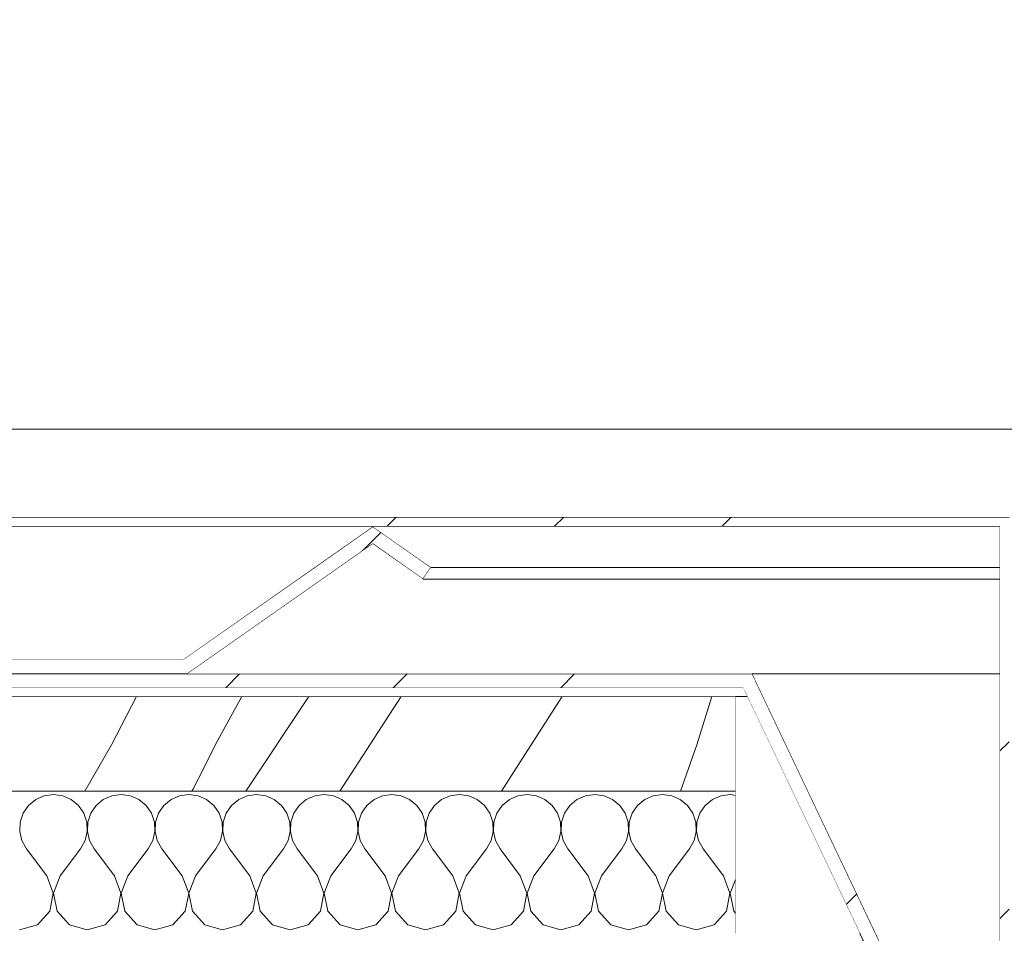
# Model space of a CAD drawing. Header units: millimetres. Extents: x 90539 to 127778, y -34922 to 14506.
# Tile 216 of 256: x 99121 to 99329, y 12740 to 12933. Entities that reach past the tile are written whole.
import ezdxf

# ---------------------------------------------------------------- set-up
doc = ezdxf.new("R2010")
doc.units = ezdxf.units.MM
doc.header["$MEASUREMENT"] = 0
doc.linetypes.add('Wipeout_Contour', pattern=[1000, 0, -1000])
for name, color, linetype in [('Nowe_A-Obróbki', 7, 'Continuous'), ('Nowe_A-Wymiary-Wewnętrzne', 7, 'Continuous'), ('Nowe_A-Wymiary-Zewnętrzne', 7, 'Continuous'), ('Nowe_A-Ściany-Zewnętrzne', 7, 'Continuous')]:
    doc.layers.add(name, color=color, linetype=linetype)
for name, color, linetype, lineweight in [('Nowe_A-Obróbki_Nr_pióra__1', 7, 'Continuous', 13), ('Nowe_A-Obróbki_Nr_pióra__174', 7, 'Continuous', 5), ('Nowe_A-Obróbki_Nr_pióra__175', 7, 'Continuous', 5), ('Nowe_A-Obróbki_Nr_pióra__90', 7, 'Continuous', 13), ('Nowe_A-Wymiary-Wewnętrzne_Nr_pióra__46', 5, 'Continuous', 15), ('Nowe_A-Wymiary-Zewnętrzne_Nr_pióra__46', 5, 'Continuous', 15)]:
    doc.layers.add(name, color=color, linetype=linetype, lineweight=lineweight)
for name, color, linetype, lineweight, true_color in [('Nowe_A-Wymiary-Wewnętrzne_Nr_pióra__45', 7, 'Continuous', 15, 0x40a5ff), ('Nowe_A-Wymiary-Wewnętrzne_Nr_pióra__85', 7, 'Continuous', 13, 0x80c2ff), ('Nowe_A-Wymiary-Zewnętrzne_Nr_pióra__45', 7, 'Continuous', 15, 0x40a5ff), ('Nowe_A-Wymiary-Zewnętrzne_Nr_pióra__85', 7, 'Continuous', 13, 0x80c2ff)]:
    doc.layers.add(name, color=color, linetype=linetype, lineweight=lineweight, true_color=true_color)
doc.styles.add('STYL_AUTOMATYCZNY_2', font='arial.ttf')
doc.dimstyles.new('STYL_AUTOMATYCZNY__1', dxfattribs={"dimtxt": 125, "dimasz": 47.5, "dimexe": 0.18, "dimexo": 20, "dimgap": 0, "dimtad": 1, "dimdec": 1, "dimlfac": 0.1, "dimzin": 0, "dimdsep": 46, "dimtxsty": 'STYL_AUTOMATYCZNY_2', "dimblk": 'ARROWHEAD_11', "dimblk1": 'ARROWHEAD_11', "dimblk2": 'ARROWHEAD_11', "dimcen": 0.09, "dimclrd": 256, "dimclre": 256, "dimclrt": 5, "dimadec": 1, "dimazin": 0, "dimtfac": 1, "dimtdec": 4, "dimtmove": 0, "dimatfit": 3, "dimfxl": 0, "dimtolj": 1, "dimtzin": 0, "dimarcsym": 0})
pattern_1 = [(45, (0, 0), (-88.38835, 88.38835), []), (45, (-17.68, 17.68), (-88.38835, 88.38835), []), (45, (-35.36, 35.36), (-88.38835, 88.38835), [])]

# ---------------------------------------------------------------- blocks, each defined once
blk = doc.blocks.new('ElemPrzekroju_145')
at = {"color": 254, "linetype": 'Wipeout_Contour', "lineweight": 0, "ltscale": 1104409.509105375}
blk.add_wipeout([(99277.6, 12009.57), (99267.6, 12009.07), (99267.6, 11986.04), (101108.6, 12078.09), (101108.6, 12679.29), (99318.93, 12679.29), (99310.66, 12696.68), (99312.46, 12697.54), (99319.01, 12697.54), (99298.82, 12740), (99277.6, 12740)], dxfattribs=at).dxf.layer = 'Nowe_A-Ściany-Zewnętrzne'
blk = doc.blocks.new('*X400')
at = {"layer": 'Nowe_A-Obróbki_Nr_pióra__175', "color": 7, "linetype": 'Continuous', "lineweight": 5}
for p, q in [((99146.07, 12790), (99140.81, 12779.79)), ((99168.36, 12790), (99162.85, 12779.97)), ((99169.2, 12770), (99182.47, 12790)), ((99189.02, 12770), (99201.99, 12790)), ((99232.93, 12785.3), (99235.98, 12790)), ((99267.57, 12790), (99264.42, 12779.77)), ((99225.74, 12774.09), (99232.93, 12785.3)), ((99140.81, 12779.79), (99135.2, 12770)), ((99160.48, 12775.14), (99162.85, 12779.97)), ((99264.42, 12779.77), (99260.93, 12770)), ((99157.99, 12770.37), (99160.48, 12775.14)), ((99223.17, 12770), (99225.74, 12774.09)), ((99157.78, 12770), (99157.99, 12770.37))]:
    blk.add_line(p, q, dxfattribs=at)
blk = doc.blocks.new('*X401')
at = {"layer": 'Nowe_A-Obróbki_Nr_pióra__174', "color": 7, "linetype": 'Continuous', "lineweight": 5}
for p, q in [((99124.81, 12768.22), (99123.29, 12766.96)), ((99126.61, 12769.01), (99124.81, 12768.22)), ((99128.56, 12769.29), (99126.61, 12769.01)), ((99130.52, 12769.01), (99128.56, 12769.29)), ((99132.32, 12768.22), (99130.52, 12769.01)), ((99133.84, 12766.96), (99132.32, 12768.22)), ((99139.09, 12768.22), (99137.58, 12766.96)), ((99140.9, 12769.01), (99139.09, 12768.22)), ((99142.85, 12769.29), (99140.9, 12769.01)), ((99144.8, 12769.01), (99142.85, 12769.29)), ((99146.6, 12768.22), (99144.8, 12769.01)), ((99148.12, 12766.96), (99146.6, 12768.22)), ((99153.38, 12768.22), (99151.86, 12766.96)), ((99155.18, 12769.01), (99153.38, 12768.22)), ((99157.13, 12769.29), (99155.18, 12769.01)), ((99159.09, 12769.01), (99157.13, 12769.29)), ((99160.89, 12768.22), (99159.09, 12769.01)), ((99162.41, 12766.96), (99160.89, 12768.22)), ((99167.67, 12768.22), (99166.15, 12766.96)), ((99169.47, 12769.01), (99167.67, 12768.22)), ((99171.42, 12769.29), (99169.47, 12769.01)), ((99173.37, 12769.01), (99171.42, 12769.29)), ((99175.18, 12768.22), (99173.37, 12769.01)), ((99176.69, 12766.96), (99175.18, 12768.22)), ((99181.95, 12768.22), (99180.43, 12766.96)), ((99183.75, 12769.01), (99181.95, 12768.22)), ((99185.71, 12769.29), (99183.75, 12769.01)), ((99187.66, 12769.01), (99185.71, 12769.29)), ((99189.46, 12768.22), (99187.66, 12769.01)), ((99190.98, 12766.96), (99189.46, 12768.22)), ((99196.24, 12768.22), (99194.72, 12766.96)), ((99198.04, 12769.01), (99196.24, 12768.22)), ((99199.99, 12769.29), (99198.04, 12769.01)), ((99201.94, 12769.01), (99199.99, 12769.29)), ((99203.75, 12768.22), (99201.94, 12769.01)), ((99205.26, 12766.96), (99203.75, 12768.22)), ((99210.52, 12768.22), (99209.01, 12766.96)), ((99212.33, 12769.01), (99210.52, 12768.22)), ((99214.28, 12769.29), (99212.33, 12769.01)), ((99216.23, 12769.01), (99214.28, 12769.29)), ((99218.03, 12768.22), (99216.23, 12769.01)), ((99219.55, 12766.96), (99218.03, 12768.22)), ((99224.81, 12768.22), (99223.29, 12766.96)), ((99226.61, 12769.01), (99224.81, 12768.22)), ((99228.56, 12769.29), (99226.61, 12769.01)), ((99230.52, 12769.01), (99228.56, 12769.29)), ((99232.32, 12768.22), (99230.52, 12769.01)), ((99233.84, 12766.96), (99232.32, 12768.22)), ((99239.09, 12768.22), (99237.58, 12766.96)), ((99240.9, 12769.01), (99239.09, 12768.22)), ((99242.85, 12769.29), (99240.9, 12769.01)), ((99244.8, 12769.01), (99242.85, 12769.29)), ((99246.6, 12768.22), (99244.8, 12769.01)), ((99248.12, 12766.96), (99246.6, 12768.22)), ((99253.38, 12768.22), (99251.86, 12766.96)), ((99255.18, 12769.01), (99253.38, 12768.22)), ((99257.13, 12769.29), (99255.18, 12769.01)), ((99259.09, 12769.01), (99257.13, 12769.29)), ((99260.89, 12768.22), (99259.09, 12769.01)), ((99262.41, 12766.96), (99260.89, 12768.22)), ((99267.67, 12768.22), (99266.15, 12766.96)), ((99269.47, 12769.01), (99267.67, 12768.22)), ((99271.42, 12769.29), (99269.47, 12769.01)), ((99272.6, 12769.12), (99271.42, 12769.29)), ((99123.29, 12766.96), (99122.17, 12765.34)), ((99134.95, 12765.34), (99133.84, 12766.96)), ((99137.58, 12766.96), (99136.46, 12765.34)), ((99149.24, 12765.34), (99148.12, 12766.96)), ((99151.86, 12766.96), (99150.75, 12765.34)), ((99163.52, 12765.34), (99162.41, 12766.96)), ((99166.15, 12766.96), (99165.03, 12765.34)), ((99177.81, 12765.34), (99176.69, 12766.96)), ((99180.43, 12766.96), (99179.32, 12765.34)), ((99192.1, 12765.34), (99190.98, 12766.96)), ((99194.72, 12766.96), (99193.6, 12765.34)), ((99206.38, 12765.34), (99205.26, 12766.96)), ((99209.01, 12766.96), (99207.89, 12765.34)), ((99220.67, 12765.34), (99219.55, 12766.96)), ((99223.29, 12766.96), (99222.17, 12765.34)), ((99234.95, 12765.34), (99233.84, 12766.96)), ((99237.58, 12766.96), (99236.46, 12765.34)), ((99249.24, 12765.34), (99248.12, 12766.96)), ((99251.86, 12766.96), (99250.75, 12765.34)), ((99263.52, 12765.34), (99262.41, 12766.96)), ((99266.15, 12766.96), (99265.03, 12765.34)), ((99121.55, 12763.47), (99121.45, 12761.5)), ((99122.17, 12765.34), (99121.55, 12763.47)), ((99135.58, 12763.47), (99134.95, 12765.34)), ((99135.68, 12761.5), (99135.58, 12763.47)), ((99135.83, 12763.47), (99135.74, 12761.5)), ((99136.46, 12765.34), (99135.83, 12763.47)), ((99149.87, 12763.47), (99149.24, 12765.34)), ((99149.96, 12761.5), (99149.87, 12763.47)), ((99150.12, 12763.47), (99150.02, 12761.5)), ((99150.75, 12765.34), (99150.12, 12763.47)), ((99164.15, 12763.47), (99163.52, 12765.34)), ((99164.25, 12761.5), (99164.15, 12763.47)), ((99164.4, 12763.47), (99164.31, 12761.5)), ((99165.03, 12765.34), (99164.4, 12763.47)), ((99178.44, 12763.47), (99177.81, 12765.34)), ((99178.53, 12761.5), (99178.44, 12763.47)), ((99178.69, 12763.47), (99178.59, 12761.5)), ((99179.32, 12765.34), (99178.69, 12763.47)), ((99192.72, 12763.47), (99192.1, 12765.34)), ((99192.82, 12761.5), (99192.72, 12763.47)), ((99192.97, 12763.47), (99192.88, 12761.5)), ((99193.6, 12765.34), (99192.97, 12763.47)), ((99207.01, 12763.47), (99206.38, 12765.34)), ((99207.11, 12761.5), (99207.01, 12763.47)), ((99207.26, 12763.47), (99207.16, 12761.5)), ((99207.89, 12765.34), (99207.26, 12763.47)), ((99221.3, 12763.47), (99220.67, 12765.34)), ((99221.39, 12761.5), (99221.3, 12763.47)), ((99221.55, 12763.47), (99221.45, 12761.5)), ((99222.17, 12765.34), (99221.55, 12763.47)), ((99235.58, 12763.47), (99234.95, 12765.34)), ((99235.68, 12761.5), (99235.58, 12763.47)), ((99235.83, 12763.47), (99235.74, 12761.5)), ((99236.46, 12765.34), (99235.83, 12763.47)), ((99249.87, 12763.47), (99249.24, 12765.34)), ((99249.96, 12761.5), (99249.87, 12763.47)), ((99250.12, 12763.47), (99250.02, 12761.5)), ((99250.75, 12765.34), (99250.12, 12763.47)), ((99264.15, 12763.47), (99263.52, 12765.34)), ((99264.25, 12761.5), (99264.15, 12763.47)), ((99264.4, 12763.47), (99264.31, 12761.5)), ((99265.03, 12765.34), (99264.4, 12763.47)), ((99121.45, 12761.5), (99121.9, 12759.58)), ((99135.23, 12759.58), (99135.68, 12761.5)), ((99135.74, 12761.5), (99136.18, 12759.58)), ((99149.52, 12759.58), (99149.96, 12761.5)), ((99150.02, 12761.5), (99150.47, 12759.58)), ((99163.8, 12759.58), (99164.25, 12761.5)), ((99164.31, 12761.5), (99164.75, 12759.58)), ((99178.09, 12759.58), (99178.53, 12761.5)), ((99178.59, 12761.5), (99179.04, 12759.58)), ((99192.37, 12759.58), (99192.82, 12761.5)), ((99192.88, 12761.5), (99193.32, 12759.58)), ((99206.66, 12759.58), (99207.11, 12761.5)), ((99207.16, 12761.5), (99207.61, 12759.58)), ((99220.95, 12759.58), (99221.39, 12761.5)), ((99221.45, 12761.5), (99221.9, 12759.58)), ((99235.23, 12759.58), (99235.68, 12761.5)), ((99235.74, 12761.5), (99236.18, 12759.58)), ((99249.52, 12759.58), (99249.96, 12761.5)), ((99250.02, 12761.5), (99250.47, 12759.58)), ((99263.8, 12759.58), (99264.25, 12761.5)), ((99264.31, 12761.5), (99264.75, 12759.58)), ((99121.9, 12759.58), (99122.85, 12757.86)), ((99134.28, 12757.86), (99135.23, 12759.58)), ((99136.18, 12759.58), (99137.13, 12757.86)), ((99148.56, 12757.86), (99149.52, 12759.58)), ((99150.47, 12759.58), (99151.42, 12757.86)), ((99162.85, 12757.86), (99163.8, 12759.58)), ((99164.75, 12759.58), (99165.71, 12757.86)), ((99177.13, 12757.86), (99178.09, 12759.58)), ((99179.04, 12759.58), (99179.99, 12757.86)), ((99191.42, 12757.86), (99192.37, 12759.58)), ((99193.32, 12759.58), (99194.28, 12757.86)), ((99205.71, 12757.86), (99206.66, 12759.58)), ((99207.61, 12759.58), (99208.56, 12757.86)), ((99219.99, 12757.86), (99220.95, 12759.58)), ((99221.9, 12759.58), (99222.85, 12757.86)), ((99234.28, 12757.86), (99235.23, 12759.58)), ((99236.18, 12759.58), (99237.13, 12757.86)), ((99248.56, 12757.86), (99249.52, 12759.58)), ((99250.47, 12759.58), (99251.42, 12757.86)), ((99262.85, 12757.86), (99263.8, 12759.58)), ((99264.75, 12759.58), (99265.71, 12757.86)), ((99127.13, 12752.14), (99122.85, 12757.86)), ((99129.99, 12752.14), (99134.28, 12757.86)), ((99141.42, 12752.14), (99137.13, 12757.86)), ((99144.28, 12752.14), (99148.56, 12757.86)), ((99155.71, 12752.14), (99151.42, 12757.86)), ((99158.56, 12752.14), (99162.85, 12757.86)), ((99169.99, 12752.14), (99165.71, 12757.86)), ((99172.85, 12752.14), (99177.13, 12757.86)), ((99184.28, 12752.14), (99179.99, 12757.86)), ((99187.13, 12752.14), (99191.42, 12757.86)), ((99198.56, 12752.14), (99194.28, 12757.86)), ((99201.42, 12752.14), (99205.71, 12757.86)), ((99212.85, 12752.14), (99208.56, 12757.86)), ((99215.71, 12752.14), (99219.99, 12757.86)), ((99227.13, 12752.14), (99222.85, 12757.86)), ((99229.99, 12752.14), (99234.28, 12757.86)), ((99241.42, 12752.14), (99237.13, 12757.86)), ((99244.28, 12752.14), (99248.56, 12757.86)), ((99255.71, 12752.14), (99251.42, 12757.86)), ((99258.56, 12752.14), (99262.85, 12757.86)), ((99269.99, 12752.14), (99265.71, 12757.86)), ((99128.53, 12748.5), (99127.13, 12752.14)), ((99129.99, 12752.14), (99128.59, 12748.5)), ((99142.82, 12748.5), (99141.42, 12752.14)), ((99144.28, 12752.14), (99142.88, 12748.5)), ((99157.11, 12748.5), (99155.71, 12752.14)), ((99158.56, 12752.14), (99157.16, 12748.5)), ((99171.39, 12748.5), (99169.99, 12752.14)), ((99172.85, 12752.14), (99171.45, 12748.5)), ((99185.68, 12748.5), (99184.28, 12752.14)), ((99187.13, 12752.14), (99185.74, 12748.5)), ((99199.96, 12748.5), (99198.56, 12752.14)), ((99201.42, 12752.14), (99200.02, 12748.5)), ((99214.25, 12748.5), (99212.85, 12752.14)), ((99215.71, 12752.14), (99214.31, 12748.5)), ((99228.53, 12748.5), (99227.13, 12752.14)), ((99229.99, 12752.14), (99228.59, 12748.5)), ((99242.82, 12748.5), (99241.42, 12752.14)), ((99244.28, 12752.14), (99242.88, 12748.5)), ((99257.11, 12748.5), (99255.71, 12752.14)), ((99258.56, 12752.14), (99257.16, 12748.5)), ((99271.39, 12748.5), (99269.99, 12752.14)), ((99272.6, 12751.49), (99271.45, 12748.5)), ((99127.81, 12744.66), (99128.53, 12748.5)), ((99128.59, 12748.5), (99129.32, 12744.66)), ((99142.1, 12744.66), (99142.82, 12748.5)), ((99142.88, 12748.5), (99143.6, 12744.66)), ((99156.38, 12744.66), (99157.11, 12748.5)), ((99157.16, 12748.5), (99157.89, 12744.66)), ((99170.67, 12744.66), (99171.39, 12748.5)), ((99171.45, 12748.5), (99172.17, 12744.66)), ((99184.95, 12744.66), (99185.68, 12748.5)), ((99185.74, 12748.5), (99186.46, 12744.66)), ((99199.24, 12744.66), (99199.96, 12748.5)), ((99200.02, 12748.5), (99200.75, 12744.66)), ((99213.52, 12744.66), (99214.25, 12748.5)), ((99214.31, 12748.5), (99215.03, 12744.66)), ((99227.81, 12744.66), (99228.53, 12748.5)), ((99228.59, 12748.5), (99229.32, 12744.66)), ((99242.1, 12744.66), (99242.82, 12748.5)), ((99242.88, 12748.5), (99243.6, 12744.66)), ((99256.38, 12744.66), (99257.11, 12748.5)), ((99257.16, 12748.5), (99257.89, 12744.66)), ((99270.67, 12744.66), (99271.39, 12748.5)), ((99271.45, 12748.5), (99272.17, 12744.66)), ((99125.18, 12741.78), (99127.81, 12744.66)), ((99129.32, 12744.66), (99131.95, 12741.78)), ((99139.46, 12741.78), (99142.1, 12744.66)), ((99143.6, 12744.66), (99146.24, 12741.78)), ((99153.75, 12741.78), (99156.38, 12744.66)), ((99157.89, 12744.66), (99160.52, 12741.78)), ((99168.03, 12741.78), (99170.67, 12744.66)), ((99172.17, 12744.66), (99174.81, 12741.78)), ((99182.32, 12741.78), (99184.95, 12744.66)), ((99186.46, 12744.66), (99189.09, 12741.78)), ((99196.6, 12741.78), (99199.24, 12744.66)), ((99200.75, 12744.66), (99203.38, 12741.78)), ((99210.89, 12741.78), (99213.52, 12744.66)), ((99215.03, 12744.66), (99217.67, 12741.78)), ((99225.18, 12741.78), (99227.81, 12744.66)), ((99229.32, 12744.66), (99231.95, 12741.78)), ((99239.46, 12741.78), (99242.1, 12744.66)), ((99243.6, 12744.66), (99246.24, 12741.78)), ((99253.75, 12741.78), (99256.38, 12744.66)), ((99257.89, 12744.66), (99260.52, 12741.78)), ((99268.03, 12741.78), (99270.67, 12744.66)), ((99272.17, 12744.66), (99272.6, 12744.2)), ((99121.42, 12740.71), (99125.18, 12741.78)), ((99131.95, 12741.78), (99135.71, 12740.71)), ((99135.71, 12740.71), (99139.46, 12741.78)), ((99146.24, 12741.78), (99149.99, 12740.71)), ((99149.99, 12740.71), (99153.75, 12741.78)), ((99160.52, 12741.78), (99164.28, 12740.71)), ((99164.28, 12740.71), (99168.03, 12741.78)), ((99174.81, 12741.78), (99178.56, 12740.71)), ((99178.56, 12740.71), (99182.32, 12741.78)), ((99189.09, 12741.78), (99192.85, 12740.71)), ((99192.85, 12740.71), (99196.6, 12741.78)), ((99203.38, 12741.78), (99207.13, 12740.71)), ((99207.13, 12740.71), (99210.89, 12741.78)), ((99217.67, 12741.78), (99221.42, 12740.71)), ((99221.42, 12740.71), (99225.18, 12741.78)), ((99231.95, 12741.78), (99235.71, 12740.71)), ((99235.71, 12740.71), (99239.46, 12741.78)), ((99246.24, 12741.78), (99249.99, 12740.71)), ((99249.99, 12740.71), (99253.75, 12741.78)), ((99260.52, 12741.78), (99264.28, 12740.71)), ((99264.28, 12740.71), (99268.03, 12741.78))]:
    blk.add_line(p, q, dxfattribs=at)
blk = doc.blocks.new('ElemPrzekroju_336')
at = {"layer": 'Nowe_A-Obróbki', "linetype": 'Continuous', "lineweight": 0, "true_color": 0x000000}
h = blk.add_hatch(dxfattribs=at)
h.set_pattern_fill('Aluminium', color=18, style=0, pattern_type=2)
h.set_pattern_definition(pattern_1)
h.paths.add_polyline_path([(98654.74, 12846.37), (98654.74, 12628.9), (98666.32, 12628.9), (98672.24, 12647.62), (98670.33, 12648.23), (98664.85, 12630.9), (98656.74, 12630.9), (98656.74, 12843.82), (98729.2, 12825.85), (99328.31, 12825.85), (99328.31, 12681.29), (99320.19, 12681.29), (99312.46, 12697.54), (99310.66, 12696.68), (99318.93, 12679.29), (99330.31, 12679.29), (99330.31, 12827.85), (98729.44, 12827.85)])
h = blk.add_hatch(dxfattribs=at)
h.set_pattern_fill('Aluminium', color=18, style=0, pattern_type=2)
h.set_pattern_definition(pattern_1)
h.paths.add_polyline_path([(98776.92, 12817.22), (98778.64, 12814.77), (98789.23, 12822.19), (98799.82, 12814.77), (98828.34, 12794.77), (98858.34, 12794.77), (99007.6, 12794.77), (99156.85, 12794.77), (99185.38, 12814.77), (99195.97, 12822.19), (99206.55, 12814.77), (99208.28, 12817.22), (99195.97, 12825.85), (99183.66, 12817.22), (99155.91, 12797.77), (99007.6, 12797.77), (98829.29, 12797.77), (98801.54, 12817.22), (98789.23, 12825.85)])
h = blk.add_hatch(dxfattribs=at)
h.set_pattern_fill('Aluminium', color=18, style=0, pattern_type=2)
h.set_pattern_definition(pattern_1)
h.paths.add_polyline_path([(98659.74, 12640.9), (98662.6, 12640), (98710.56, 12791.77), (99274.21, 12791.77), (99322.6, 12690), (99325.31, 12691.29), (99276.1, 12794.77), (99156.85, 12794.77), (99007.6, 12794.77), (98858.34, 12794.77), (98828.34, 12794.77), (98708.37, 12794.77)])
at = {"layer": 'Nowe_A-Obróbki_Nr_pióra__1', "color": 7, "linetype": 'Continuous', "lineweight": 13}
for p, q in [((99195.97, 12825.85), (99208.28, 12817.22)), ((99328.31, 12825.85), (99328.31, 12681.29)), ((99195.97, 12822.19), (99206.55, 12814.77)), ((99208.28, 12817.22), (99206.55, 12814.77)), ((99276.1, 12794.77), (99156.85, 12794.77)), ((99276.1, 12794.77), (99325.31, 12691.29)), ((99274.21, 12791.77), (98710.56, 12791.77)), ((99274.21, 12791.77), (99322.6, 12690)), ((99272.6, 12790), (98712.6, 12790)), ((99272.6, 12770), (98712.6, 12770))]:
    blk.add_line(p, q, dxfattribs=at)
at = {"layer": 'Nowe_A-Obróbki_Nr_pióra__1', "color": 7, "linetype": 'Continuous', "lineweight": 13, "flags": 128}
for points in [[(98654.74, 12846.37), (98729.44, 12827.85), (99191.11, 12827.85), (99250.37, 12827.85), (99330.31, 12827.85)], [(98656.74, 12843.82), (98729.2, 12825.85), (98789.23, 12825.85), (99191.11, 12825.85), (99195.97, 12825.85), (99250.37, 12825.85), (99328.31, 12825.85)], [(99195.97, 12825.85), (99183.66, 12817.22), (99155.91, 12797.77)], [(99195.97, 12822.19), (99185.38, 12814.77), (99156.85, 12794.77)], [(99155.91, 12797.77), (99007.6, 12797.77), (98829.29, 12797.77)], [(99156.85, 12794.77), (99007.6, 12794.77), (98858.34, 12794.77), (98828.34, 12794.77)], [(99272.6, 12790), (99272.6, 12770), (99272.6, 12740)]]:
    blk.add_lwpolyline(points, dxfattribs=at)
at = {"layer": 'Nowe_A-Obróbki', "lineweight": 0}
for name in ['*X400', '*X401']:
    blk.add_blockref(name, (0, 0), dxfattribs=at)
blk = doc.blocks.new('ElemPrzekroju_340')
at = {"color": 254, "linetype": 'Wipeout_Contour', "lineweight": 0, "ltscale": 606628.558053}
blk.add_wipeout([(101058.6, 12846.37), (98654.74, 12846.37), (98729.44, 12827.85), (101108.6, 12827.85), (101108.6, 12840), (101058.6, 12840)], dxfattribs=at).dxf.layer = 'Nowe_A-Obróbki'
at = {"color": 254, "linetype": 'Wipeout_Contour', "lineweight": 0, "ltscale": 500331.463592}
blk.add_wipeout([(99195.97, 12822.19), (99156.85, 12794.77), (99328.31, 12794.77), (99328.31, 12814.77), (99206.55, 12814.77)], dxfattribs=at).dxf.layer = 'Nowe_A-Obróbki'
at = {"color": 254, "linetype": 'Wipeout_Contour', "lineweight": 0, "ltscale": 400389.067989}
blk.add_wipeout([(99272.6, 12740), (99298.82, 12740), (99275.05, 12790), (99272.6, 12790)], dxfattribs=at).dxf.layer = 'Nowe_A-Obróbki'
at = {"layer": 'Nowe_A-Obróbki_Nr_pióra__90', "color": 7, "linetype": 'Continuous', "lineweight": 13}
blk.add_line((101058.6, 12846.37), (98654.74, 12846.37), dxfattribs=at)
at = {"color": 254, "linetype": 'Wipeout_Contour', "lineweight": 0, "ltscale": 400366.979385}
blk.add_wipeout([(99208.28, 12817.22), (99206.55, 12814.77), (99328.31, 12814.77), (99328.31, 12817.22)], dxfattribs=at).dxf.layer = 'Nowe_A-Obróbki'
at = {"color": 254, "linetype": 'Wipeout_Contour', "lineweight": 0, "ltscale": 400513.906725}
blk.add_wipeout([(99328.31, 12794.77), (99276.1, 12794.77), (99325.31, 12691.29), (99328.31, 12691.29)], dxfattribs=at).dxf.layer = 'Nowe_A-Obróbki'
at = {"color": 254, "linetype": 'Wipeout_Contour', "lineweight": 0, "ltscale": 1096352.581302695}
blk.add_wipeout([(98710.56, 12791.77), (98662.6, 12640), (98667.73, 12640), (98670.33, 12648.23), (98707.6, 12648.23), (98707.6, 12740), (98712.6, 12740), (98712.6, 12790), (99272.6, 12790), (99275.05, 12790), (99274.21, 12791.77)], dxfattribs=at).dxf.layer = 'Nowe_A-Obróbki'
at = {"layer": 'Nowe_A-Obróbki_Nr_pióra__90', "color": 7, "linetype": 'Continuous', "lineweight": 13}
for p, q in [((99328.31, 12814.77), (99206.55, 12814.77)), ((99328.31, 12794.77), (99276.1, 12794.77)), ((99275.05, 12790), (99272.6, 12790))]:
    blk.add_line(p, q, dxfattribs=at)
at = {"color": 254, "linetype": 'Wipeout_Contour', "lineweight": 0, "ltscale": 400359.241213}
blk.add_wipeout([(99328.31, 12825.85), (99195.97, 12825.85), (99208.28, 12817.22), (99328.31, 12817.22)], dxfattribs=at).dxf.layer = 'Nowe_A-Obróbki'
at = {"layer": 'Nowe_A-Obróbki_Nr_pióra__90', "color": 7, "linetype": 'Continuous', "lineweight": 13}
blk.add_line((99328.31, 12817.22), (99208.28, 12817.22), dxfattribs=at)
at = {"color": 254, "linetype": 'Wipeout_Contour', "lineweight": 0, "ltscale": 399272.891332}
blk.add_wipeout([(99195.97, 12825.85), (98789.23, 12825.85), (98829.29, 12797.77), (99155.91, 12797.77)], dxfattribs=at).dxf.layer = 'Nowe_A-Obróbki'
blk = doc.blocks.new('*D700')
at = {"layer": 'Nowe_A-Wymiary-Wewnętrzne_Nr_pióra__45', "linetype": 'Continuous', "lineweight": 15, "true_color": 0x40a5ff}
for points in [[(100131.34, 12846.37), (100132.29, 12841.59), (100135, 12837.54), (100139.06, 12834.83), (100143.84, 12833.87), (100148.62, 12834.83), (100152.68, 12837.54), (100155.39, 12841.59), (100156.34, 12846.37), (100155.39, 12851.16), (100152.68, 12855.21), (100148.62, 12857.92), (100143.84, 12858.87), (100139.06, 12857.92), (100135, 12855.21), (100132.29, 12851.16)], [(100131.34, 12240), (100132.29, 12235.22), (100135, 12231.16), (100139.06, 12228.45), (100143.84, 12227.5), (100148.62, 12228.45), (100152.68, 12231.16), (100155.39, 12235.22), (100156.34, 12240), (100155.39, 12244.78), (100152.68, 12248.84), (100148.62, 12251.55), (100143.84, 12252.5), (100139.06, 12251.55), (100135, 12248.84), (100132.29, 12244.78)]]:
    blk.add_hatch(color=161, dxfattribs=at).paths.add_polyline_path(points)
at = {"layer": 'Nowe_A-Wymiary-Wewnętrzne_Nr_pióra__45', "color": 161, "linetype": 'Continuous', "lineweight": 15, "true_color": 0x40a5ff}
for centre in [(100143.84, 12846.37), (100143.84, 12240)]:
    blk.add_circle(centre, 12.5, dxfattribs=at)
at = {"layer": 'Nowe_A-Wymiary-Wewnętrzne_Nr_pióra__85', "color": 151, "linetype": 'Continuous', "lineweight": 13, "true_color": 0x80c2ff}
for p, q in [((100143.84, 12858.87), (100143.84, 12871.37)), ((100131.34, 12846.37), (100096.96, 12846.37)), ((100190.71, 12846.37), (100156.34, 12846.37)), ((100143.84, 12252.5), (100143.84, 12833.87)), ((100131.34, 12240), (100096.96, 12240)), ((100190.71, 12240), (100156.34, 12240))]:
    blk.add_line(p, q, dxfattribs=at)
at = {"layer": 'Nowe_A-Wymiary-Wewnętrzne_Nr_pióra__46', "color": 5, "lineweight": 15, "char_height": 125, "attachment_point": 7, "rotation": 90, "style": 'STYL_AUTOMATYCZNY_2'}
for s, insert in [('\\A1;{\\pql;\\fArial|b0|i0|c238|p0;\\W1.000000;60,6}', (100118.84, 12858.87)), ('\\A1;{\\pql;\\fArial|b0|i0|c238|p0;\\W1.000000;23,0}', (100118.84, 12252.5))]:
    blk.add_mtext(s, dxfattribs=dict(at, insert=insert))
blk = doc.blocks.new('ARROWHEAD_11')
at = {"color": 0, "linetype": 'Continuous', "lineweight": 0}
blk.add_line((0, 0), (-1, 0), dxfattribs=at)
at = {"color": 0, "linetype": 'Continuous', "lineweight": 0, "const_width": 0.25, "flags": 128}
blk.add_lwpolyline([(-0.125, 0, 1), (0.125, 0, 1)], format="xyb", close=True, dxfattribs=at)
blk = doc.blocks.new('*D748')
at = {"layer": 'Nowe_A-Wymiary-Zewnętrzne_Nr_pióra__45', "linetype": 'Continuous', "lineweight": 15, "true_color": 0x40a5ff}
for points in [[(119375.13, 12845), (119376.08, 12840.22), (119378.79, 12836.16), (119382.84, 12833.45), (119387.63, 12832.5), (119392.41, 12833.45), (119396.47, 12836.16), (119399.18, 12840.22), (119400.13, 12845), (119399.18, 12849.78), (119396.47, 12853.84), (119392.41, 12856.55), (119387.63, 12857.5), (119382.84, 12856.55), (119378.79, 12853.84), (119376.08, 12849.78)], [(119375.13, -450), (119376.08, -454.78), (119378.79, -458.84), (119382.84, -461.55), (119387.63, -462.5), (119392.41, -461.55), (119396.47, -458.84), (119399.18, -454.78), (119400.13, -450), (119399.18, -445.22), (119396.47, -441.16), (119392.41, -438.45), (119387.63, -437.5), (119382.84, -438.45), (119378.79, -441.16), (119376.08, -445.22)]]:
    blk.add_hatch(color=161, dxfattribs=at).paths.add_polyline_path(points)
at = {"layer": 'Nowe_A-Wymiary-Zewnętrzne_Nr_pióra__45', "color": 161, "linetype": 'Continuous', "lineweight": 15, "true_color": 0x40a5ff}
for centre in [(119387.63, 12845), (119387.63, -450)]:
    blk.add_circle(centre, 12.5, dxfattribs=at)
at = {"layer": 'Nowe_A-Wymiary-Zewnętrzne_Nr_pióra__85', "color": 151, "linetype": 'Continuous', "lineweight": 13, "true_color": 0x80c2ff}
for p, q in [((119387.63, 12857.5), (119387.63, 12870)), ((119375.13, 12845), (119340.75, 12845)), ((119434.5, 12845), (119400.13, 12845)), ((119387.63, -437.5), (119387.63, 12832.5)), ((119375.13, -450), (119340.75, -450)), ((119434.5, -450), (119400.13, -450)), ((119387.63, -475), (119387.63, -462.5))]:
    blk.add_line(p, q, dxfattribs=at)
at = {"layer": 'Nowe_A-Wymiary-Zewnętrzne_Nr_pióra__46', "color": 5, "lineweight": 15, "insert": (119362.63, 5911.52), "char_height": 125, "attachment_point": 7, "rotation": 90, "style": 'STYL_AUTOMATYCZNY_2'}
blk.add_mtext('\\A1;{\\pql;\\fArial|b0|i0|c238|p0;\\W1.000000;1\xa0329,5}', dxfattribs=at)
blk = doc.blocks.new('*D762')
at = {"layer": 'Nowe_A-Wymiary-Zewnętrzne_Nr_pióra__45', "linetype": 'Continuous', "lineweight": 15, "true_color": 0x40a5ff}
for points in [[(119168.14, 12845), (119169.09, 12840.22), (119171.8, 12836.16), (119175.86, 12833.45), (119180.64, 12832.5), (119185.43, 12833.45), (119189.48, 12836.16), (119192.19, 12840.22), (119193.14, 12845), (119192.19, 12849.78), (119189.48, 12853.84), (119185.43, 12856.55), (119180.64, 12857.5), (119175.86, 12856.55), (119171.8, 12853.84), (119169.09, 12849.78)], [(119168.14, 12620), (119169.09, 12615.22), (119171.8, 12611.16), (119175.86, 12608.45), (119180.64, 12607.5), (119185.43, 12608.45), (119189.48, 12611.16), (119192.19, 12615.22), (119193.14, 12620), (119192.19, 12624.78), (119189.48, 12628.84), (119185.43, 12631.55), (119180.64, 12632.5), (119175.86, 12631.55), (119171.8, 12628.84), (119169.09, 12624.78)]]:
    blk.add_hatch(color=161, dxfattribs=at).paths.add_polyline_path(points)
at = {"layer": 'Nowe_A-Wymiary-Zewnętrzne_Nr_pióra__45', "color": 161, "linetype": 'Continuous', "lineweight": 15, "true_color": 0x40a5ff}
blk.add_circle((119180.64, 12845), 12.5, dxfattribs=at)
at = {"layer": 'Nowe_A-Wymiary-Zewnętrzne_Nr_pióra__85', "color": 151, "linetype": 'Continuous', "lineweight": 13, "true_color": 0x80c2ff}
for p, q in [((119180.64, 12857.5), (119180.64, 12870)), ((119168.14, 12845), (119133.77, 12845)), ((119227.52, 12845), (119193.14, 12845)), ((119180.64, 12632.5), (119180.64, 12832.5))]:
    blk.add_line(p, q, dxfattribs=at)
at = {"layer": 'Nowe_A-Wymiary-Zewnętrzne_Nr_pióra__46', "color": 5, "lineweight": 15, "insert": (119155.64, 12857.5), "char_height": 125, "attachment_point": 7, "rotation": 90, "style": 'STYL_AUTOMATYCZNY_2'}
blk.add_mtext('\\A1;{\\pql;\\fArial|b0|i0|c238|p0;\\W1.000000;22,5}', dxfattribs=at)

msp = doc.modelspace()

# ---------------------------------------------------------------- block references
at = {"layer": 'Nowe_A-Ściany-Zewnętrzne', "lineweight": 0}
msp.add_blockref('ElemPrzekroju_145', (0, 0), dxfattribs=at)

# ---------------------------------------------------------------- next in the draw order: block references
at = {"layer": 'Nowe_A-Obróbki', "lineweight": 0}
msp.add_blockref('ElemPrzekroju_336', (0, 0), dxfattribs=at)

# ---------------------------------------------------------------- next in the draw order: block references
msp.add_blockref('ElemPrzekroju_340', (0, 0), dxfattribs=at)

# ---------------------------------------------------------------- next in the draw order: dimensions: what is measured, and where the dimension line sits
at = {"layer": 'Nowe_A-Wymiary-Wewnętrzne', "color": 151, "linetype": 'Continuous', "lineweight": 13, "true_color": 0x80c2ff}
dim = msp.add_linear_dim(base=(100143.84, 12846.37), p1=(99277.6, 12240), p2=(98654.74, 12846.37), angle=90, dimstyle='STYL_AUTOMATYCZNY__1', dxfattribs=at)
dim.commit()
dim.dimension.update_dxf_attribs({"geometry": '*D700', "text_midpoint": (100056.34, 13020.7), "dimtype": 160, "text_rotation": 90})
at = {"layer": 'Nowe_A-Wymiary-Zewnętrzne', "color": 151, "linetype": 'Continuous', "lineweight": 13, "true_color": 0x80c2ff}
for base, p1, picture, middle in [((119180.64, 12845), (98666.67, 12620), '*D762', (119093.14, 13019.32)), ((119387.63, 12845), (95120.09, -450), '*D748', (119300.13, 6192.64))]:
    dim = msp.add_linear_dim(base=base, p1=p1, p2=(98654.74, 12845), angle=90, dimstyle='STYL_AUTOMATYCZNY__1', dxfattribs=at)
    dim.commit()
    dim.dimension.update_dxf_attribs({"geometry": picture, "text_midpoint": middle, "dimtype": 160, "text_rotation": 90})

doc.saveas('drawing.dxf')
